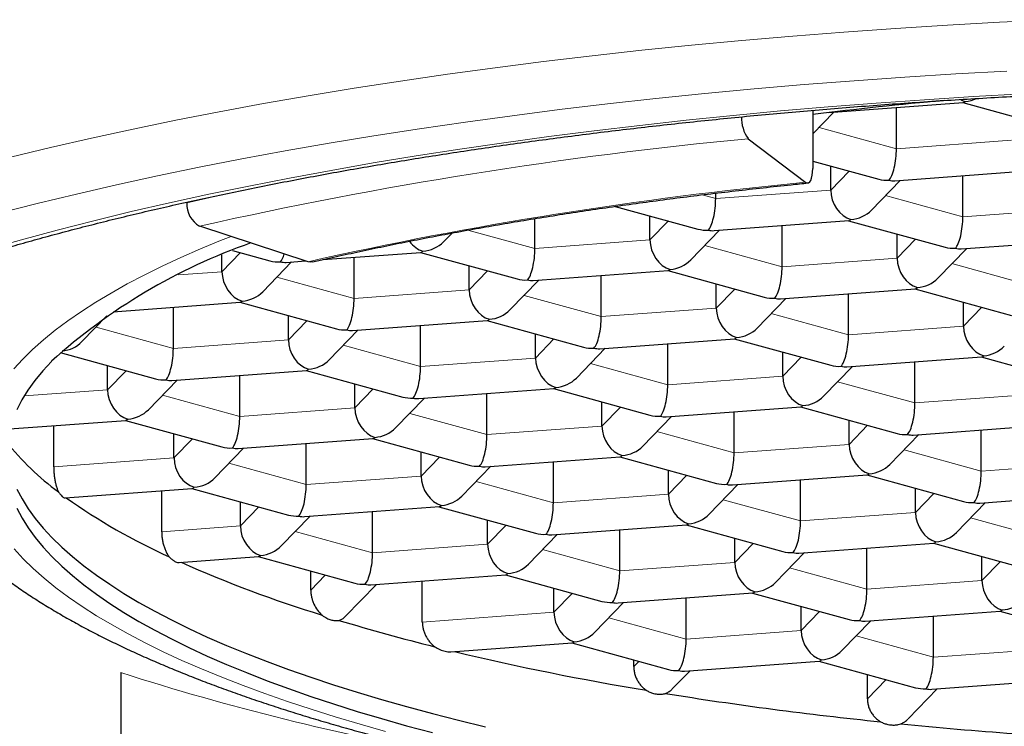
# Model space of a CAD drawing. Header units: millimetres. Extents: x 8 to 698, y 12 to 624.
# Tile 41 of 53: x 329.73 to 334.7, y 592.5 to 596.06. Entities that reach past the tile are written whole.
import ezdxf

# ---------------------------------------------------------------- set-up
doc = ezdxf.new("R2010")
doc.units = ezdxf.units.MM

msp = doc.modelspace()

# ---------------------------------------------------------------- linework, layer by layer
at = {"color": 7, "linetype": 'Continuous', "lineweight": 30}
for p, q in [((333.8114, 595.5956), (334.4886, 595.6458)), ((334.4869, 595.6457), (334.9739, 595.5116)), ((333.7302, 595.6072), (333.7302, 595.3143)), ((333.7302, 595.4877), (333.8366, 595.5975)), ((334.152, 595.4137), (334.152, 595.6209)), ((333.4046, 595.4641), (333.6959, 595.244)), ((333.7302, 595.3514), (334.0624, 595.26)), ((333.8204, 595.205), (333.8204, 595.3266)), ((334.1438, 595.2521), (334.8234, 595.3024)), ((334.0262, 595.1042), (334.1714, 595.2541)), ((334.4868, 595.0703), (334.4868, 595.2775)), ((330.5744, 595.1443), (330.5744, 595.1404)), ((333.2405, 595.1621), (333.2405, 595.1894)), ((332.7345, 595.123), (333.1509, 595.0084)), ((332.3291, 594.9105), (332.3291, 595.0612)), ((332.9089, 594.9534), (332.9089, 595.075)), ((333.2324, 595.0005), (333.9119, 595.0508)), ((333.9102, 595.0507), (334.3972, 594.9166)), ((331.1856, 594.8439), (330.6388, 595.0232)), ((333.1147, 594.8526), (333.26, 595.0025)), ((333.5754, 594.8187), (333.5754, 595.0259)), ((331.8684, 594.9444), (331.9111, 594.9885)), ((334.1552, 594.8616), (334.1552, 594.9832)), ((334.4787, 594.9087), (335.1582, 594.959)), ((330.804, 594.9006), (330.9932, 594.8485)), ((334.361, 594.7608), (334.5063, 594.9107)), ((330.7512, 594.7936), (330.7512, 594.8783)), ((331.0746, 594.8406), (331.1732, 594.8479)), ((331.2593, 594.8543), (331.7542, 594.8909)), ((331.4176, 594.6588), (331.4176, 594.866)), ((331.7525, 594.8908), (332.2395, 594.7568)), ((330.9569, 594.6927), (331.1022, 594.8426)), ((331.9975, 594.7018), (331.9975, 594.8234)), ((332.3209, 594.7488), (333.0005, 594.7992)), ((332.9987, 594.799), (333.4858, 594.665)), ((332.2032, 594.601), (332.3485, 594.7509)), ((332.6639, 594.5671), (332.6639, 594.7742)), ((333.2438, 594.61), (333.2438, 594.7316)), ((333.5672, 594.6571), (334.2468, 594.7074)), ((334.245, 594.7073), (334.7321, 594.5732)), ((333.4495, 594.5092), (333.5948, 594.6591)), ((333.9102, 594.4753), (333.9102, 594.6825)), ((330.2031, 594.5919), (330.8427, 594.6393)), ((330.5061, 594.4072), (330.5061, 594.6144)), ((330.841, 594.6392), (331.328, 594.5052)), ((334.4901, 594.5183), (334.4901, 594.6398)), ((330.0454, 594.4411), (330.171, 594.5706)), ((331.086, 594.4502), (331.086, 594.5718)), ((331.4094, 594.4972), (332.089, 594.5476)), ((332.0873, 594.5474), (332.5743, 594.4134)), ((331.2917, 594.3494), (331.437, 594.4993)), ((331.7524, 594.3155), (331.7524, 594.5226)), ((332.3323, 594.3584), (332.3323, 594.48)), ((332.6557, 594.4054), (333.3353, 594.4558)), ((333.3336, 594.4557), (333.8206, 594.3216)), ((332.538, 594.2576), (332.6833, 594.4075)), ((332.9987, 594.2237), (332.9987, 594.4309)), ((329.9362, 594.3857), (330.4165, 594.2535)), ((333.5786, 594.2666), (333.5786, 594.3882)), ((333.902, 594.3137), (334.5816, 594.364)), ((334.5799, 594.3639), (335.0669, 594.2299)), ((330.1745, 594.1986), (330.1745, 594.3202)), ((333.7843, 594.1658), (333.9296, 594.3157)), ((334.245, 594.1319), (334.245, 594.3391)), ((330.4979, 594.2456), (331.1775, 594.2959)), ((330.8409, 594.0638), (330.8409, 594.271)), ((331.1758, 594.2958), (331.6628, 594.1618)), ((330.3802, 594.0977), (330.5255, 594.2476)), ((331.4208, 594.1068), (331.4208, 594.2284)), ((331.7442, 594.1538), (332.4238, 594.2042)), ((332.4221, 594.204), (332.9091, 594.07)), ((331.6265, 594.006), (331.7718, 594.1559)), ((332.0872, 593.9721), (332.0872, 594.1792)), ((332.6671, 594.015), (332.6671, 594.1366)), ((332.9905, 594.0621), (333.6701, 594.1124)), ((333.6684, 594.1123), (334.1554, 593.9782)), ((332.8728, 593.9142), (333.0181, 594.0641)), ((333.3335, 593.8803), (333.3335, 594.0875)), ((329.6792, 594.0009), (330.266, 594.0443)), ((329.9029, 593.8102), (329.9029, 594.0174)), ((330.2643, 594.0442), (330.7513, 593.9102)), ((333.9134, 593.9233), (333.9134, 594.0448)), ((334.2368, 593.9703), (334.9164, 594.0206)), ((330.5093, 593.8552), (330.5093, 593.9768)), ((330.8328, 593.9022), (331.5123, 593.9526)), ((331.5106, 593.9524), (331.9976, 593.8184)), ((334.1191, 593.8224), (334.2644, 593.9723)), ((334.5798, 593.7885), (334.5798, 593.9957)), ((330.7151, 593.7544), (330.8603, 593.9043)), ((331.1758, 593.7204), (331.1758, 593.9276)), ((331.7556, 593.7634), (331.7556, 593.885)), ((332.0791, 593.8104), (332.7586, 593.8608)), ((332.7569, 593.8607), (333.2439, 593.7266)), ((331.9614, 593.6626), (332.1066, 593.8125)), ((332.4221, 593.6287), (332.4221, 593.8359)), ((333.0019, 593.6716), (333.0019, 593.7932)), ((333.3253, 593.7187), (334.0049, 593.769)), ((334.0032, 593.7689), (334.4902, 593.6349)), ((333.2077, 593.5708), (333.3529, 593.7207)), ((333.6683, 593.5369), (333.6683, 593.7441)), ((329.9602, 593.6535), (330.6009, 593.7009)), ((330.4473, 593.4824), (330.4473, 593.6896)), ((330.5991, 593.7008), (331.0862, 593.5668)), ((334.2482, 593.5799), (334.2482, 593.7015)), ((334.5716, 593.6269), (335.2512, 593.6772)), ((330.8441, 593.5118), (330.8441, 593.6334)), ((331.1676, 593.5588), (331.8472, 593.6092)), ((331.8454, 593.609), (332.3325, 593.475)), ((334.454, 593.479), (334.5992, 593.6289)), ((331.0499, 593.411), (331.1952, 593.5609)), ((331.5106, 593.3771), (331.5106, 593.5842)), ((332.0904, 593.42), (332.0904, 593.5416)), ((332.4139, 593.4671), (333.0935, 593.5174)), ((333.0917, 593.5173), (333.5787, 593.3832)), ((332.2962, 593.3192), (332.4415, 593.4691)), ((332.7569, 593.2853), (332.7569, 593.4925)), ((333.3367, 593.3283), (333.3367, 593.4498)), ((333.6602, 593.3753), (334.3398, 593.4256)), ((334.338, 593.4255), (334.825, 593.2915)), ((330.5346, 593.3278), (330.9357, 593.3575)), ((330.934, 593.3574), (331.421, 593.2234)), ((333.5425, 593.2274), (333.6878, 593.3773)), ((334.0032, 593.1935), (334.0032, 593.4007)), ((334.583, 593.2365), (334.583, 593.3581)), ((331.1989, 593.189), (331.1989, 593.2845)), ((331.5024, 593.2154), (332.182, 593.2658)), ((332.1803, 593.2657), (332.6673, 593.1316)), ((331.3723, 593.0548), (331.53, 593.2175)), ((331.7614, 593.0275), (331.7614, 593.2346)), ((332.4253, 593.0766), (332.4253, 593.1982)), ((332.7487, 593.1237), (333.4283, 593.174)), ((333.4266, 593.1739), (333.9136, 593.0398)), ((332.631, 592.9758), (332.7763, 593.1257)), ((333.0917, 592.9419), (333.0917, 593.1491)), ((333.6716, 592.9849), (333.6716, 593.1065)), ((333.995, 593.0319), (334.6746, 593.0822)), ((334.338, 592.8501), (334.338, 593.0573)), ((334.6728, 593.0821), (335.1599, 592.9481)), ((333.8773, 592.884), (334.0226, 593.0339)), ((331.9059, 592.8771), (332.5168, 592.9224)), ((332.5151, 592.9223), (333.0021, 592.7882)), ((332.8274, 592.8027), (332.8274, 592.8363)), ((333.0835, 592.7803), (333.7631, 592.8306)), ((333.7614, 592.8305), (334.2484, 592.6965)), ((330.2419, 592.7724), (330.2419, 591.715)), ((333.0218, 592.6902), (333.1111, 592.7823)), ((334.0052, 592.6403), (334.0052, 592.7634)), ((334.3298, 592.6885), (335.0094, 592.7389)), ((334.2104, 592.5389), (334.3574, 592.6906))]:
    msp.add_line(p, q, dxfattribs=at)
at = {"color": 8, "linetype": 'Continuous', "lineweight": 0}
for p, q in [((333.7624, 595.5209), (334.152, 595.4137)), ((334.152, 595.4137), (334.7319, 595.4567)), ((333.8204, 595.205), (333.9134, 595.301)), ((333.2405, 595.1621), (333.8204, 595.205)), ((333.1717, 595.181), (333.2405, 595.1621)), ((334.0972, 595.1775), (334.4868, 595.0703)), ((334.4868, 595.0703), (335.0667, 595.1133)), ((332.9089, 594.9534), (333.002, 595.0494)), ((331.9917, 595.0033), (332.3291, 594.9105)), ((332.3291, 594.9105), (332.9089, 594.9534)), ((334.1552, 594.8616), (334.2483, 594.9576)), ((333.1857, 594.9259), (333.5754, 594.8187)), ((330.7512, 594.7936), (330.8442, 594.8896)), ((333.5754, 594.8187), (334.1552, 594.8616)), ((331.9975, 594.7018), (332.0905, 594.7978)), ((334.432, 594.8342), (334.8217, 594.7269)), ((330.5317, 594.7773), (330.7512, 594.7936)), ((331.028, 594.7661), (331.4176, 594.6588)), ((331.4176, 594.6588), (331.9975, 594.7018)), ((333.2438, 594.61), (333.3368, 594.706)), ((332.2743, 594.6743), (332.6639, 594.5671)), ((332.6639, 594.5671), (333.2438, 594.61)), ((334.4901, 594.5183), (334.5831, 594.6142)), ((331.086, 594.4502), (331.179, 594.5462)), ((333.5206, 594.5825), (333.9102, 594.4753)), ((330.1165, 594.5145), (330.5061, 594.4072)), ((333.9102, 594.4753), (334.4901, 594.5183)), ((330.5061, 594.4072), (331.086, 594.4502)), ((332.3323, 594.3584), (332.4253, 594.4544)), ((331.3628, 594.4227), (331.7524, 594.3155)), ((331.7524, 594.3155), (332.3323, 594.3584)), ((333.5786, 594.2666), (333.6716, 594.3626)), ((332.6091, 594.3309), (332.9987, 594.2237)), ((330.1745, 594.1986), (330.2675, 594.2945)), ((332.9987, 594.2237), (333.5786, 594.2666)), ((329.754, 594.1674), (330.1745, 594.1986)), ((331.4208, 594.1068), (331.5138, 594.2028)), ((333.8554, 594.2391), (334.245, 594.1319)), ((330.4513, 594.1711), (330.8409, 594.0638)), ((334.245, 594.1319), (334.8249, 594.1749)), ((330.8409, 594.0638), (331.4208, 594.1068)), ((332.6671, 594.015), (332.7601, 594.111)), ((331.6976, 594.0793), (332.0872, 593.9721)), ((332.0872, 593.9721), (332.6671, 594.015)), ((333.9134, 593.9233), (334.0064, 594.0192)), ((330.5093, 593.8552), (330.6024, 593.9512)), ((332.9439, 593.9875), (333.3335, 593.8803)), ((333.3335, 593.8803), (333.9134, 593.9233)), ((329.9029, 593.8102), (330.5093, 593.8552)), ((331.7556, 593.7634), (331.8486, 593.8594)), ((334.1902, 593.8958), (334.5798, 593.7885)), ((330.7861, 593.8277), (331.1758, 593.7204)), ((334.5798, 593.7885), (335.1597, 593.8315)), ((331.1758, 593.7204), (331.7556, 593.7634)), ((333.0019, 593.6716), (333.0949, 593.7676)), ((332.0324, 593.7359), (332.4221, 593.6287)), ((332.4221, 593.6287), (333.0019, 593.6716)), ((334.2482, 593.5799), (334.3412, 593.6759)), ((330.8441, 593.5118), (330.9372, 593.6078)), ((333.2787, 593.6441), (333.6683, 593.5369)), ((333.6683, 593.5369), (334.2482, 593.5799)), ((330.4473, 593.4824), (330.8441, 593.5118)), ((332.0904, 593.42), (332.1835, 593.516)), ((334.525, 593.5524), (334.9146, 593.4451)), ((331.121, 593.4843), (331.5106, 593.3771)), ((331.5106, 593.3771), (332.0904, 593.42)), ((333.3367, 593.3283), (333.4298, 593.4242)), ((332.3673, 593.3925), (332.7569, 593.2853)), ((332.7569, 593.2853), (333.3367, 593.3283)), ((334.583, 593.2365), (334.6761, 593.3325)), ((331.1989, 593.189), (331.272, 593.2644)), ((333.6135, 593.3008), (334.0032, 593.1935)), ((334.0032, 593.1935), (334.583, 593.2365)), ((332.4253, 593.0766), (332.5183, 593.1726)), ((331.7614, 593.0275), (332.4253, 593.0766)), ((333.6716, 592.9849), (333.7646, 593.0809)), ((332.7021, 593.0491), (333.0917, 592.9419)), ((333.0917, 592.9419), (333.6716, 592.9849)), ((333.9484, 592.9574), (334.338, 592.8501)), ((334.338, 592.8501), (334.9179, 592.8931)), ((332.8274, 592.8027), (332.8531, 592.8292)), ((334.0052, 592.6403), (334.0994, 592.7375))]:
    msp.add_line(p, q, dxfattribs=at)
at = {"color": 8, "linetype": 'Continuous', "lineweight": 0, "flags": 128}
for points in [[(334.9363, 596.0638), (334.6719, 596.0512), (334.4088, 596.0366), (334.1472, 596.0202), (333.8873, 596.0018), (333.6291, 595.9816), (333.373, 595.9596), (333.1191, 595.9357), (332.8675, 595.9099), (332.6184, 595.8824), (332.3721, 595.8531), (332.1286, 595.822), (331.8881, 595.7892), (331.6509, 595.7546), (331.417, 595.7184), (331.1866, 595.6804), (330.9599, 595.6409), (330.7371, 595.5997), (330.5182, 595.5569), (330.3035, 595.5125), (330.0931, 595.4666), (329.8871, 595.4192), (329.6856, 595.3703)], [(334.7087, 595.8047), (334.4508, 595.7905), (334.1943, 595.7743), (333.9394, 595.7564), (333.6863, 595.7365), (333.4351, 595.7149), (333.1862, 595.6915), (332.9395, 595.6663), (332.6953, 595.6393), (332.4537, 595.6105), (332.215, 595.58), (331.9792, 595.5479), (331.7466, 595.514), (331.5173, 595.4784), (331.2914, 595.4412), (331.0692, 595.4024), (330.8507, 595.362), (330.6361, 595.3201), (330.4255, 595.2766), (330.2192, 595.2316), (330.0172, 595.1851), (329.8197, 595.1372), (329.6268, 595.0879)], [(334.7869, 595.6896), (334.5399, 595.6759), (334.2942, 595.6605), (334.0501, 595.6433), (333.8077, 595.6243), (333.5672, 595.6036), (333.3287, 595.5811), (333.0925, 595.557), (332.8586, 595.5311), (332.6273, 595.5036), (332.3986, 595.4744), (332.1729, 595.4436), (331.9501, 595.4111), (331.7304, 595.3771), (331.5141, 595.3415), (331.3013, 595.3043), (331.092, 595.2656), (330.8865, 595.2254), (330.6849, 595.1838), (330.4873, 595.1407), (330.2938, 595.0962), (330.1047, 595.0503), (329.9199, 595.003), (329.7398, 594.9545), (329.5643, 594.9047)], [(330.7973, 594.9712), (330.7446, 594.9503), (330.6422, 594.908), (330.5438, 594.865), (330.4496, 594.8212), (330.3595, 594.7768), (330.2737, 594.7318), (330.1922, 594.6861), (330.1151, 594.6399), (330.0424, 594.5932), (329.9741, 594.5459), (329.9103, 594.4982), (329.8511, 594.45), (329.7966, 594.4014), (329.7466, 594.3524), (329.7013, 594.3031)], [(329.7038, 593.3958), (329.7494, 593.3465), (329.7996, 593.2976), (329.8544, 593.249), (329.9139, 593.2008), (329.9779, 593.1531), (330.0464, 593.1059), (330.1194, 593.0591), (330.1968, 593.013), (330.2786, 592.9674), (330.3646, 592.9223), (330.4549, 592.878), (330.5494, 592.8343), (330.648, 592.7913), (330.7507, 592.749), (330.8573, 592.7075), (330.9679, 592.6667), (331.0822, 592.6268), (331.2004, 592.5877), (331.3221, 592.5495), (331.4475, 592.5122), (331.5764, 592.4758)]]:
    msp.add_lwpolyline(points, dxfattribs=at)
at = {"color": 7, "linetype": 'Continuous', "lineweight": 30, "flags": 128}
for points in [[(333.6959, 595.244), (333.7026, 595.2408), (333.709, 595.2414), (333.715, 595.2459), (333.7202, 595.2539), (333.7244, 595.2652), (333.7276, 595.2795), (333.7295, 595.296), (333.7302, 595.3143)], [(331.2082, 594.8426), (331.1982, 594.8416), (331.1856, 594.8439)], [(329.8915, 594.3417), (329.8472, 594.2935), (329.8074, 594.2449), (329.7723, 594.1961), (329.7419, 594.147), (329.7161, 594.0977)], [(329.7175, 593.6973), (329.7435, 593.6481), (329.7742, 593.599), (329.8096, 593.5502), (329.8496, 593.5016), (329.8942, 593.4534), (329.9434, 593.4055), (329.9971, 593.3579), (330.0553, 593.3108), (330.1179, 593.2641), (330.185, 593.2178), (330.2564, 593.1721), (330.3322, 593.1269), (330.4122, 593.0823), (330.4964, 593.0382), (330.5848, 592.9948), (330.6773, 592.952), (330.7738, 592.9099), (330.8742, 592.8686), (330.9786, 592.8279), (331.0868, 592.7881), (331.1987, 592.749), (331.3143, 592.7107), (331.4335, 592.6733), (331.5563, 592.6368), (331.6824, 592.6011), (331.8119, 592.5664), (331.9446, 592.5327), (332.0805, 592.4999)], [(329.7175, 593.6012), (329.7435, 593.5519), (329.7742, 593.5029), (329.8096, 593.454), (329.8496, 593.4055), (329.8942, 593.3572), (329.9434, 593.3093), (329.9971, 593.2618), (330.0553, 593.2147), (330.1179, 593.168), (330.185, 593.1217), (330.2564, 593.076), (330.3322, 593.0308), (330.4122, 592.9861), (330.4964, 592.9421), (330.5848, 592.8987), (330.6773, 592.8559), (330.7738, 592.8138), (330.8742, 592.7724), (330.9786, 592.7318), (331.0868, 592.6919), (331.1987, 592.6529), (331.3143, 592.6146), (331.4335, 592.5772), (331.5563, 592.5407), (331.6824, 592.505), (331.8119, 592.4703)]]:
    msp.add_lwpolyline(points, dxfattribs=at)
at = {"color": 7, "linetype": 'Continuous', "lineweight": 30}
for centre, radius, start, end in [((336.2446, 575.2424), 20.4981, 95.18495, 97.04597), ((333.5465, 595.5683), 0.176, 177.9911, 216.2872), ((330.6979, 595.1319), 0.1238, 176.0622, 241.4539), ((331.873, 592.148), 2.9562, 109.2745, 132.0899), ((330.7864, 594.8387), 1.4402, 218.8372, 233.3597), ((331.7965, 596.2419), 3.1699, 234.7298, 245.5557), ((333.1635, 599.2383), 6.4638, 246.10185, 252.83367), ((334.2628, 602.7091), 10.1047, 253.19215, 256.03413), ((335.2202, 606.7157), 14.2243, 256.60278, 260.57543), ((336.0403, 611.6613), 19.2375, 260.8665, 264.12794), ((336.448, 615.6056), 23.203, 264.37421, 267.20342)]:
    msp.add_arc(centre, radius, start, end, dxfattribs=at)
at = {"color": 8, "linetype": 'Continuous', "lineweight": 0}
for centre, radius, start, end in [((335.5033, 573.4039), 22.1598, 95.43454, 102.68096), ((334.5396, 577.9946), 17.5984, 101.44449, 103.02151), ((335.6158, 575.1275), 20.208, 95.45169, 102.66381), ((334.2857, 605.4423), 13.2996, 252.29849, 259.70446)]:
    msp.add_arc(centre, radius, start, end, dxfattribs=at)
at = {"color": 7, "linetype": 'Continuous', "lineweight": 30}
for centre, major_axis, ratio, start_param, end_param in [((334.4992, 595.7719), (-0.0545, 0.1166), 0.740619, 2.353334, 2.578303), ((334.4992, 595.7719), (0.0123, 0.1261), 0.278796, 3.189774, 3.478403), ((334.4992, 595.7719), (0.1358, 0.037), 0.844948, 4.48591, 4.905002), ((334.1148, 595.3753), (0.0123, 0.1261), 0.278796, 3.478403, 5.0492), ((334.1148, 595.3753), (0.1358, 0.037), 0.844948, 4.100918, 4.48591), ((334.1148, 595.3753), (-0.0545, 0.1166), 0.740619, 2.578303, 2.866933), ((333.9225, 595.1769), (-0.0545, 0.1166), 0.740619, 1.007507, 2.578303), ((333.2033, 595.1236), (0.0123, 0.1261), 0.278796, 3.478403, 5.0492), ((333.9225, 595.1769), (0.1358, 0.037), 0.844948, 4.48591, 5.32386), ((333.9225, 595.1769), (0.0123, 0.1261), 0.278796, 3.189774, 3.478403), ((334.4496, 595.0319), (0.0123, 0.1261), 0.278796, 3.478403, 5.0492), ((333.2033, 595.1236), (0.1358, 0.037), 0.844948, 4.100918, 4.48591), ((333.2033, 595.1236), (-0.0545, 0.1166), 0.740619, 2.578303, 2.866933), ((331.7648, 595.0171), (-0.0545, 0.1166), 0.740619, 1.84499, 2.578303), ((331.7648, 595.0171), (0.1358, 0.037), 0.844948, 4.48591, 5.32386), ((333.0111, 594.9253), (-0.0545, 0.1166), 0.740619, 1.007507, 2.578303), ((331.7648, 595.0171), (0.0123, 0.1261), 0.278796, 3.189774, 3.478403), ((332.2918, 594.872), (0.0123, 0.1261), 0.278796, 3.478403, 5.0492), ((334.4496, 595.0319), (0.1358, 0.037), 0.844948, 4.100918, 4.48591), ((334.4496, 595.0319), (-0.0545, 0.1166), 0.740619, 2.578303, 2.866933), ((331.0455, 594.9638), (0.1358, 0.037), 0.844948, 4.100918, 4.48591), ((331.0455, 594.9638), (0.0123, 0.1261), 0.278796, 3.478403, 4.046912), ((333.0111, 594.9253), (0.1358, 0.037), 0.844948, 4.48591, 5.32386), ((334.2574, 594.8335), (-0.0545, 0.1166), 0.740619, 1.007507, 2.578303), ((331.0455, 594.9638), (-0.0545, 0.1166), 0.740619, 2.578303, 2.866933), ((333.0111, 594.9253), (0.0123, 0.1261), 0.278796, 3.189774, 3.478403), ((333.5381, 594.7803), (0.0123, 0.1261), 0.278796, 3.478403, 5.0492), ((330.8533, 594.7655), (-0.0545, 0.1166), 0.740619, 1.007507, 2.578303), ((332.2918, 594.872), (0.1358, 0.037), 0.844948, 4.100918, 4.48591), ((332.2918, 594.872), (-0.0545, 0.1166), 0.740619, 2.578303, 2.866933), ((334.2574, 594.8335), (0.1358, 0.037), 0.844948, 4.48591, 5.32386), ((332.0996, 594.6737), (-0.0545, 0.1166), 0.740619, 1.007507, 2.578303), ((334.2574, 594.8335), (0.0123, 0.1261), 0.278796, 3.189774, 3.478403), ((330.8533, 594.7655), (0.0123, 0.1261), 0.278796, 3.189774, 3.478403), ((330.8533, 594.7655), (0.1358, 0.037), 0.844948, 4.48591, 5.32386), ((331.3803, 594.6204), (0.0123, 0.1261), 0.278796, 3.478403, 5.0492), ((333.5381, 594.7803), (0.1358, 0.037), 0.844948, 4.100918, 4.48591), ((333.5381, 594.7803), (-0.0545, 0.1166), 0.740619, 2.578303, 2.866933), ((332.0996, 594.6737), (0.1358, 0.037), 0.844948, 4.48591, 5.32386), ((333.3459, 594.5819), (-0.0545, 0.1166), 0.740619, 1.007507, 2.578303), ((332.0996, 594.6737), (0.0123, 0.1261), 0.278796, 3.189774, 3.478403), ((332.6266, 594.5286), (0.0123, 0.1261), 0.278796, 3.478403, 5.0492), ((331.3803, 594.6204), (0.1358, 0.037), 0.844948, 4.100918, 4.48591), ((331.3803, 594.6204), (-0.0545, 0.1166), 0.740619, 2.578303, 2.866933), ((333.3459, 594.5819), (0.1358, 0.037), 0.844948, 4.48591, 5.32386), ((334.5922, 594.4901), (-0.0545, 0.1166), 0.740619, 1.007507, 2.578303), ((331.1881, 594.4221), (-0.0545, 0.1166), 0.740619, 1.007507, 2.578303), ((333.3459, 594.5819), (0.0123, 0.1261), 0.278796, 3.189774, 3.478403), ((333.8729, 594.4369), (0.0123, 0.1261), 0.278796, 3.478403, 5.0492), ((329.9418, 594.5138), (0.1358, 0.037), 0.844948, 4.508843, 5.32386), ((330.4689, 594.3688), (0.0123, 0.1261), 0.278796, 3.478403, 5.0492), ((332.6266, 594.5286), (0.1358, 0.037), 0.844948, 4.100918, 4.48591), ((332.6266, 594.5286), (-0.0545, 0.1166), 0.740619, 2.578303, 2.866933), ((334.5922, 594.4901), (0.1358, 0.037), 0.844948, 4.48591, 5.32386), ((331.1881, 594.4221), (0.1358, 0.037), 0.844948, 4.48591, 5.32386), ((332.4344, 594.3303), (-0.0545, 0.1166), 0.740619, 1.007507, 2.578303), ((334.5922, 594.4901), (0.0123, 0.1261), 0.278796, 3.189774, 3.478403), ((331.1881, 594.4221), (0.0123, 0.1261), 0.278796, 3.189774, 3.478403), ((331.7152, 594.277), (0.0123, 0.1261), 0.278796, 3.478403, 5.0492), ((333.8729, 594.4369), (0.1358, 0.037), 0.844948, 4.100918, 4.48591), ((333.8729, 594.4369), (-0.0545, 0.1166), 0.740619, 2.578303, 2.866933), ((330.4689, 594.3688), (0.1358, 0.037), 0.844948, 4.100918, 4.48591), ((330.4689, 594.3688), (-0.0545, 0.1166), 0.740619, 2.578303, 2.866933), ((332.4344, 594.3303), (0.1358, 0.037), 0.844948, 4.48591, 5.32386), ((333.6807, 594.2385), (-0.0545, 0.1166), 0.740619, 1.007507, 2.578303), ((330.2766, 594.1705), (-0.0545, 0.1166), 0.740619, 1.007507, 2.578303), ((332.4344, 594.3303), (0.0123, 0.1261), 0.278796, 3.189774, 3.478403), ((332.9615, 594.1852), (0.0123, 0.1261), 0.278796, 3.478403, 5.0492), ((331.7152, 594.277), (0.1358, 0.037), 0.844948, 4.100918, 4.48591), ((331.7152, 594.277), (-0.0545, 0.1166), 0.740619, 2.578303, 2.866933), ((333.6807, 594.2385), (0.1358, 0.037), 0.844948, 4.48591, 5.32386), ((331.5229, 594.0787), (-0.0545, 0.1166), 0.740619, 1.007507, 2.578303), ((333.6807, 594.2385), (0.0123, 0.1261), 0.278796, 3.189774, 3.478403), ((334.2078, 594.0935), (0.0123, 0.1261), 0.278796, 3.478403, 5.0492), ((330.2766, 594.1705), (0.0123, 0.1261), 0.278796, 3.189774, 3.478403), ((330.2766, 594.1705), (0.1358, 0.037), 0.844948, 4.48591, 5.32386), ((330.8037, 594.0254), (0.0123, 0.1261), 0.278796, 3.478403, 5.0492), ((332.9615, 594.1852), (0.1358, 0.037), 0.844948, 4.100918, 4.48591), ((332.9615, 594.1852), (-0.0545, 0.1166), 0.740619, 2.578303, 2.866933), ((331.5229, 594.0787), (0.1358, 0.037), 0.844948, 4.48591, 5.32386), ((332.7692, 593.9869), (-0.0545, 0.1166), 0.740619, 1.007507, 2.578303), ((331.5229, 594.0787), (0.0123, 0.1261), 0.278796, 3.189774, 3.478403), ((332.05, 593.9336), (0.0123, 0.1261), 0.278796, 3.478403, 5.0492), ((334.2078, 594.0935), (0.1358, 0.037), 0.844948, 4.100918, 4.48591), ((334.2078, 594.0935), (-0.0545, 0.1166), 0.740619, 2.578303, 2.866933), ((330.8037, 594.0254), (0.1358, 0.037), 0.844948, 4.100918, 4.48591), ((330.8037, 594.0254), (-0.0545, 0.1166), 0.740619, 2.578303, 2.866933), ((332.7692, 593.9869), (0.1358, 0.037), 0.844948, 4.48591, 5.32386), ((334.0155, 593.8951), (-0.0545, 0.1166), 0.740619, 1.007507, 2.578303), ((330.6115, 593.8271), (-0.0545, 0.1166), 0.740619, 1.007507, 2.578303), ((332.7692, 593.9869), (0.0123, 0.1261), 0.278796, 3.189774, 3.478403), ((333.2963, 593.8419), (0.0123, 0.1261), 0.278796, 3.478403, 5.0492), ((332.05, 593.9336), (0.1358, 0.037), 0.844948, 4.100918, 4.48591), ((332.05, 593.9336), (-0.0545, 0.1166), 0.740619, 2.578303, 2.866933), ((334.0155, 593.8951), (0.1358, 0.037), 0.844948, 4.48591, 5.32386), ((330.6115, 593.8271), (0.1358, 0.037), 0.844948, 4.48591, 5.32386), ((331.8578, 593.7353), (-0.0545, 0.1166), 0.740619, 1.007507, 2.578303), ((334.0155, 593.8951), (0.0123, 0.1261), 0.278796, 3.189774, 3.478403), ((334.5426, 593.7501), (0.0123, 0.1261), 0.278796, 3.478403, 5.0492), ((330.6115, 593.8271), (0.0123, 0.1261), 0.278796, 3.189774, 3.478403), ((331.1385, 593.682), (0.0123, 0.1261), 0.278796, 3.478403, 5.0492), ((333.2963, 593.8419), (0.1358, 0.037), 0.844948, 4.100918, 4.48591), ((333.2963, 593.8419), (-0.0545, 0.1166), 0.740619, 2.578303, 2.866933), ((331.8578, 593.7353), (0.1358, 0.037), 0.844948, 4.48591, 5.32386), ((333.1041, 593.6435), (-0.0545, 0.1166), 0.740619, 1.007507, 2.578303), ((331.8578, 593.7353), (0.0123, 0.1261), 0.278796, 3.189774, 3.478403), ((332.3848, 593.5902), (0.0123, 0.1261), 0.278796, 3.478403, 5.0492), ((334.5426, 593.7501), (0.1358, 0.037), 0.844948, 4.100918, 4.48591), ((334.5426, 593.7501), (-0.0545, 0.1166), 0.740619, 2.578303, 2.866933), ((331.1385, 593.682), (0.1358, 0.037), 0.844948, 4.100918, 4.48591), ((331.1385, 593.682), (-0.0545, 0.1166), 0.740619, 2.578303, 2.866933), ((333.1041, 593.6435), (0.1358, 0.037), 0.844948, 4.48591, 5.32386), ((334.3504, 593.5518), (-0.0545, 0.1166), 0.740619, 1.007507, 2.578303), ((330.9463, 593.4837), (-0.0545, 0.1166), 0.740619, 1.007507, 2.578303), ((333.1041, 593.6435), (0.0123, 0.1261), 0.278796, 3.189774, 3.478403), ((333.6311, 593.4985), (0.0123, 0.1261), 0.278796, 3.478403, 5.0492), ((332.3848, 593.5902), (0.1358, 0.037), 0.844948, 4.100918, 4.48591), ((332.3848, 593.5902), (-0.0545, 0.1166), 0.740619, 2.578303, 2.866933), ((334.3504, 593.5518), (0.1358, 0.037), 0.844948, 4.48591, 5.32386), ((330.9463, 593.4837), (0.1358, 0.037), 0.844948, 4.48591, 5.32386), ((332.1926, 593.3919), (-0.0545, 0.1166), 0.740619, 1.007507, 2.578303), ((334.3504, 593.5518), (0.0123, 0.1261), 0.278796, 3.189774, 3.478403), ((330.9463, 593.4837), (0.0123, 0.1261), 0.278796, 3.189774, 3.478403), ((331.4733, 593.3386), (0.0123, 0.1261), 0.278796, 3.478403, 5.0492), ((333.6311, 593.4985), (0.1358, 0.037), 0.844948, 4.100918, 4.48591), ((333.6311, 593.4985), (-0.0545, 0.1166), 0.740619, 2.578303, 2.866933), ((332.1926, 593.3919), (0.1358, 0.037), 0.844948, 4.48591, 5.32386), ((333.4389, 593.3001), (-0.0545, 0.1166), 0.740619, 1.007507, 2.578303), ((332.1926, 593.3919), (0.0123, 0.1261), 0.278796, 3.189774, 3.478403), ((332.7196, 593.2469), (0.0123, 0.1261), 0.278796, 3.478403, 5.0492), ((331.4733, 593.3386), (0.1358, 0.037), 0.844948, 4.100918, 4.48591), ((331.4733, 593.3386), (-0.0545, 0.1166), 0.740619, 2.578303, 2.866933), ((333.4389, 593.3001), (0.1358, 0.037), 0.844948, 4.48591, 5.32386), ((334.6852, 593.2084), (-0.0545, 0.1166), 0.740619, 1.007507, 2.578303), ((333.4389, 593.3001), (0.0123, 0.1261), 0.278796, 3.189774, 3.478403), ((333.9659, 593.1551), (0.0123, 0.1261), 0.278796, 3.478403, 5.0492), ((332.7196, 593.2469), (0.1358, 0.037), 0.844948, 4.100918, 4.48591), ((332.7196, 593.2469), (-0.0545, 0.1166), 0.740619, 2.578303, 2.866933), ((334.6852, 593.2084), (0.1358, 0.037), 0.844948, 4.48591, 5.32386), ((332.5274, 593.0485), (-0.0545, 0.1166), 0.740619, 1.007507, 2.578303), ((334.6852, 593.2084), (0.0123, 0.1261), 0.278796, 3.189774, 3.478403), ((333.9659, 593.1551), (0.1358, 0.037), 0.844948, 4.100918, 4.48591), ((333.9659, 593.1551), (-0.0545, 0.1166), 0.740619, 2.578303, 2.866933), ((332.5274, 593.0485), (0.1358, 0.037), 0.844948, 4.48591, 5.32386), ((333.7737, 592.9568), (-0.0545, 0.1166), 0.740619, 1.007507, 2.578303), ((332.5274, 593.0485), (0.0123, 0.1261), 0.278796, 3.189774, 3.478403), ((333.0544, 592.9035), (0.0123, 0.1261), 0.278796, 3.478403, 5.0492), ((333.7737, 592.9568), (0.1358, 0.037), 0.844948, 4.48591, 5.32386), ((333.7737, 592.9568), (0.0123, 0.1261), 0.278796, 3.189774, 3.478403), ((334.3007, 592.8117), (0.0123, 0.1261), 0.278796, 3.478403, 5.0492), ((333.0544, 592.9035), (0.1358, 0.037), 0.844948, 4.100918, 4.48591), ((333.0544, 592.9035), (-0.0545, 0.1166), 0.740619, 2.578303, 2.866933), ((334.3007, 592.8117), (0.1358, 0.037), 0.844948, 4.100918, 4.48591), ((334.3007, 592.8117), (-0.0545, 0.1166), 0.740619, 2.578303, 2.866933)]:
    msp.add_ellipse(centre, major_axis=major_axis, ratio=ratio, start_param=start_param, end_param=end_param, dxfattribs=at)
for points, knots in [([(327.1828, 593.3225), (327.183, 593.3338), (327.1834, 593.3572), (327.1875, 593.3928), (327.1941, 593.4293), (327.2035, 593.4655), (327.2153, 593.5014), (327.2295, 593.5371), (327.2461, 593.5727), (327.2651, 593.6082), (327.2864, 593.6438), (327.3101, 593.6795), (327.3363, 593.7154), (327.3649, 593.7515), (327.396, 593.7878), (327.4297, 593.8244), (327.466, 593.8611), (327.5049, 593.8981), (327.5464, 593.9352), (327.5905, 593.9725), (327.6373, 594.0099), (327.6867, 594.0475), (327.7388, 594.085), (327.7935, 594.1227), (327.8509, 594.1603), (327.9109, 594.1979), (327.9736, 594.2354), (328.0389, 594.2729), (328.1068, 594.3103), (328.1773, 594.3475), (328.2504, 594.3846), (328.3261, 594.4215), (328.4042, 594.4581), (328.4849, 594.4946), (328.5681, 594.5308), (328.6537, 594.5667), (328.7418, 594.6023), (328.8323, 594.6376), (328.9251, 594.6726), (329.0203, 594.7072), (329.1178, 594.7414), (329.2176, 594.7753), (329.3197, 594.8087), (329.4239, 594.8418), (329.5304, 594.8744), (329.6389, 594.9065), (329.7496, 594.9382), (329.8624, 594.9694), (329.9772, 595.0001), (330.094, 595.0303), (330.2128, 595.06), (330.3335, 595.0891), (330.4561, 595.1177), (330.5806, 595.1458), (330.7068, 595.1733), (330.8349, 595.2002), (330.9646, 595.2266), (331.0961, 595.2523), (331.2292, 595.2775), (331.3639, 595.302), (331.5002, 595.3259), (331.638, 595.3492), (331.7773, 595.3719), (331.9181, 595.3939), (332.0602, 595.4152), (332.2037, 595.4359), (332.3485, 595.4559), (332.4946, 595.4753), (332.6419, 595.4939), (332.7903, 595.5119), (332.9399, 595.5292), (333.0906, 595.5458), (333.2423, 595.5617), (333.395, 595.5769), (333.5487, 595.5913), (333.7033, 595.605), (333.8587, 595.6181), (334.0149, 595.6303), (334.1719, 595.6419), (334.3296, 595.6527), (334.488, 595.6628), (334.647, 595.6721), (334.8066, 595.6807), (334.9667, 595.6886), (335.1273, 595.6956), (335.2883, 595.702), (335.4496, 595.7075), (335.6113, 595.7124), (335.7733, 595.7164), (335.9356, 595.7197), (336.098, 595.7223), (336.2605, 595.724), (336.4232, 595.7251), (336.5859, 595.7253), (336.7485, 595.7248), (336.9112, 595.7235), (337.0737, 595.7215), (337.2001, 595.7193), (337.2724, 595.7178), (337.2906, 595.7174)], [0, 0, 0, 0, 0.011618, 0.024177, 0.036512, 0.0485, 0.060111, 0.071374, 0.08234, 0.093064, 0.103596, 0.113977, 0.124243, 0.134421, 0.144534, 0.1546, 0.164633, 0.174645, 0.184645, 0.194639, 0.204633, 0.21463, 0.224635, 0.234648, 0.244673, 0.254711, 0.264763, 0.274829, 0.284909, 0.295004, 0.305113, 0.315236, 0.325373, 0.335523, 0.345686, 0.355861, 0.366048, 0.376246, 0.386454, 0.396673, 0.406901, 0.417139, 0.427385, 0.437639, 0.4479, 0.458169, 0.468445, 0.478728, 0.489016, 0.49931, 0.50961, 0.519915, 0.530225, 0.540539, 0.550857, 0.56118, 0.571506, 0.581837, 0.59217, 0.602507, 0.612847, 0.623189, 0.633535, 0.643883, 0.654233, 0.664586, 0.674941, 0.685298, 0.695657, 0.706017, 0.71638, 0.726743, 0.737109, 0.747476, 0.757844, 0.768213, 0.778584, 0.788955, 0.799328, 0.809701, 0.820076, 0.830451, 0.840827, 0.851203, 0.86158, 0.871958, 0.882336, 0.892714, 0.903093, 0.913472, 0.923852, 0.934231, 0.944611, 0.954991, 0.965371, 0.975751, 0.98613, 0.99651, 1, 1, 1, 1]), ([(331.2082, 594.8426), (331.2286, 594.8473), (331.2877, 594.8609), (331.3869, 594.8829), (331.5062, 594.9086), (331.6274, 594.9336), (331.7502, 594.9581), (331.8746, 594.9819), (332.0006, 595.0051), (332.1282, 595.0277), (332.2573, 595.0496), (332.3878, 595.0709), (332.5198, 595.0915), (332.6531, 595.1115), (332.7878, 595.1308), (332.9238, 595.1494), (333.0609, 595.1674), (333.1993, 595.1846), (333.3388, 595.2011), (333.4794, 595.217), (333.6019, 595.2301), (333.6777, 595.2378), (333.7059, 595.2407)], [0, 0, 0, 0, 0.027539, 0.0797708, 0.132011, 0.1842612, 0.2365208, 0.2887892, 0.3410659, 0.3933504, 0.4456422, 0.4979409, 0.5502461, 0.6025573, 0.6548742, 0.7071965, 0.7595238, 0.8118557, 0.8641921, 0.9165326, 0.9688769, 1, 1, 1, 1]), ([(329.0422, 594.0664), (329.0432, 594.0623), (329.0485, 594.0405), (329.0607, 594.0015), (329.0789, 593.9496), (329.1001, 593.898), (329.1239, 593.8468), (329.1506, 593.796), (329.1801, 593.7454), (329.2125, 593.6951), (329.2479, 593.6452), (329.2864, 593.5954), (329.328, 593.546), (329.3728, 593.4968), (329.4208, 593.448), (329.472, 593.3996), (329.5264, 593.3517), (329.584, 593.3043), (329.6445, 593.2577), (329.708, 593.2117), (329.7742, 593.1667), (329.843, 593.1224), (329.9143, 593.0791), (329.988, 593.0368), (330.064, 592.9954), (330.1421, 592.9549), (330.2224, 592.9153), (330.3047, 592.8766), (330.3891, 592.8388), (330.4754, 592.8018), (330.5638, 592.7656), (330.6541, 592.7302), (330.7463, 592.6956), (330.8404, 592.6618), (330.9365, 592.6287), (331.0343, 592.5963), (331.134, 592.5647), (331.2355, 592.5338), (331.3387, 592.5036), (331.4438, 592.4741), (331.5505, 592.4453), (331.659, 592.4172), (331.7691, 592.3898), (331.8808, 592.3632), (331.9942, 592.3372), (332.1091, 592.3119), (332.2256, 592.2873), (332.3436, 592.2634), (332.463, 592.2402), (332.5839, 592.2177), (332.7061, 592.196), (332.8297, 592.1749), (332.9547, 592.1546), (333.0808, 592.135), (333.2083, 592.1161), (333.3369, 592.0979), (333.4666, 592.0805), (333.5975, 592.0638), (333.7294, 592.0478), (333.8623, 592.0326), (333.9961, 592.0181), (334.1309, 592.0044), (334.2666, 591.9914), (334.4031, 591.9792), (334.5403, 591.9677), (334.6783, 591.957), (334.8169, 591.9471), (334.9562, 591.9379), (335.0961, 591.9295), (335.2364, 591.9219), (335.3773, 591.915), (335.5186, 591.9089), (335.6602, 591.9036), (335.8022, 591.8991), (335.9445, 591.8954), (336.0869, 591.8924), (336.2296, 591.8902), (336.3723, 591.8888), (336.5152, 591.8882), (336.658, 591.8883), (336.8008, 591.8893), (336.9435, 591.891), (337.0861, 591.8935), (337.2285, 591.8968), (337.3706, 591.9008), (337.5124, 591.9057), (337.6539, 591.9113), (337.795, 591.9177), (337.9356, 591.9249), (338.0758, 591.9328), (338.2154, 591.9415), (338.3543, 591.951), (338.4927, 591.9612), (338.6303, 591.9722), (338.7672, 591.984), (338.9033, 591.9965), (339.0385, 592.0098), (339.1729, 592.0238), (339.3063, 592.0386), (339.4387, 592.0541), (339.5701, 592.0703), (339.7005, 592.0873), (339.8297, 592.105), (339.9577, 592.1235), (340.0845, 592.1426), (340.2101, 592.1625), (340.3344, 592.1831), (340.4573, 592.2044), (340.5789, 592.2264), (340.699, 592.2491), (340.8177, 592.2726), (340.9349, 592.2967), (341.0506, 592.3215), (341.1648, 592.347), (341.2773, 592.3732), (341.3882, 592.4001), (341.4974, 592.4277), (341.605, 592.456), (341.7108, 592.4849), (341.8149, 592.5146), (341.9172, 592.545), (342.0177, 592.576), (342.1164, 592.6078), (342.2132, 592.6403), (342.3082, 592.6735), (342.4013, 592.7075), (342.4924, 592.7422), (342.5816, 592.7777), (342.6689, 592.814), (342.7542, 592.851), (342.8375, 592.889), (342.9188, 592.9278), (342.998, 592.9674), (343.0752, 593.0081), (343.1503, 593.0497), (343.2231, 593.0922), (343.2938, 593.1359), (343.3622, 593.1806), (343.4281, 593.2263), (343.4916, 593.2732), (343.5523, 593.321), (343.6102, 593.3699), (343.6639, 593.4184), (343.7025, 593.456), (343.7319, 593.486), (343.7613, 593.517), (343.8001, 593.5604), (343.8428, 593.6125), (343.8821, 593.6651), (343.9182, 593.718), (343.9508, 593.7711), (343.9803, 593.8245), (344.0065, 593.878), (344.0296, 593.9317), (344.0495, 593.9855), (344.064, 594.03), (344.0708, 594.0569), (344.0729, 594.0655)], [0, 0, 0, 0, 0.001207, 0.006396, 0.011648, 0.016976, 0.022393, 0.027911, 0.033544, 0.039302, 0.045195, 0.05123, 0.057411, 0.063738, 0.070205, 0.076805, 0.083521, 0.090336, 0.09723, 0.104182, 0.111173, 0.118185, 0.125205, 0.132218, 0.139217, 0.146198, 0.153157, 0.160092, 0.167004, 0.173891, 0.180755, 0.187597, 0.194417, 0.201216, 0.207996, 0.214758, 0.221503, 0.228232, 0.234946, 0.241647, 0.248334, 0.25501, 0.261675, 0.268329, 0.274974, 0.28161, 0.288237, 0.294857, 0.30147, 0.308075, 0.314675, 0.321269, 0.327857, 0.33444, 0.341018, 0.347592, 0.354162, 0.360728, 0.36729, 0.37385, 0.380406, 0.386959, 0.393509, 0.400058, 0.406603, 0.413147, 0.419689, 0.42623, 0.432768, 0.439305, 0.445841, 0.452376, 0.45891, 0.465443, 0.471976, 0.478507, 0.485039, 0.49157, 0.4981, 0.504631, 0.511162, 0.517692, 0.524223, 0.530755, 0.537286, 0.543819, 0.550352, 0.556886, 0.563421, 0.569957, 0.576495, 0.583034, 0.589574, 0.596116, 0.602661, 0.609207, 0.615755, 0.622306, 0.62886, 0.635416, 0.641975, 0.648538, 0.655104, 0.661674, 0.668249, 0.674827, 0.68141, 0.687999, 0.694592, 0.701192, 0.707797, 0.71441, 0.721029, 0.727657, 0.734292, 0.740936, 0.74759, 0.754254, 0.760929, 0.767615, 0.774314, 0.781027, 0.787754, 0.794497, 0.801257, 0.808034, 0.81483, 0.821647, 0.828485, 0.835346, 0.842231, 0.84914, 0.856075, 0.863034, 0.870018, 0.877024, 0.884048, 0.891087, 0.89813, 0.905163, 0.912171, 0.919136, 0.926034, 0.932346, 0.934337, 0.937919, 0.944499, 0.950965, 0.95728, 0.963441, 0.969448, 0.975308, 0.981029, 0.986623, 0.992104, 0.997484, 1, 1, 1, 1]), ([(329.9029, 593.8102), (329.903, 593.8034), (329.9032, 593.7898), (329.905, 593.7687), (329.9079, 593.7479), (329.9118, 593.728), (329.9167, 593.7095), (329.9218, 593.6944), (329.9254, 593.6864), (329.9269, 593.683)], [0, 0, 0, 0, 0.148976, 0.297952, 0.44692, 0.59589, 0.745011, 0.894134, 1, 1, 1, 1]), ([(329.9269, 593.683), (329.93, 593.679), (329.936, 593.6709), (329.9436, 593.6628), (329.9503, 593.6571), (329.9558, 593.6538), (329.9588, 593.6537), (329.9602, 593.6537)], [0, 0, 0, 0, 0.22445, 0.448845, 0.6082, 0.82398, 1, 1, 1, 1]), ([(330.4473, 593.4824), (330.4475, 593.4757), (330.4479, 593.4624), (330.4505, 593.4419), (330.4548, 593.4219), (330.4605, 593.4025), (330.4677, 593.3846), (330.4758, 593.3688), (330.4818, 593.3602), (330.4847, 593.356)], [0, 0, 0, 0, 0.143745, 0.287497, 0.431147, 0.574814, 0.720458, 0.866124, 1, 1, 1, 1]), ([(330.4848, 593.356), (330.4892, 593.3519), (330.4981, 593.3436), (330.509, 593.3361), (330.5189, 593.3309), (330.5271, 593.3279), (330.5323, 593.328), (330.5346, 593.3281)], [0, 0, 0, 0, 0.2398678, 0.4796376, 0.6124401, 0.8255332, 1, 1, 1, 1]), ([(326.3079, 593.2749), (326.3079, 593.272), (326.3074, 593.2517), (326.3093, 593.2142), (326.3137, 593.1625), (326.3212, 593.1108), (326.3313, 593.0593), (326.3443, 593.0078), (326.36, 592.9565), (326.3786, 592.9052), (326.4, 592.854), (326.4243, 592.8029), (326.4515, 592.7519), (326.4815, 592.701), (326.5146, 592.6503), (326.5505, 592.5998), (326.5894, 592.5494), (326.6312, 592.4994), (326.6759, 592.4496), (326.7235, 592.4002), (326.7739, 592.3512), (326.8271, 592.3025), (326.8831, 592.2543), (326.9417, 592.2066), (327.003, 592.1593), (327.067, 592.1125), (327.1335, 592.0663), (327.2026, 592.0205), (327.2742, 591.9753), (327.3482, 591.9305), (327.4247, 591.8863), (327.5037, 591.8426), (327.585, 591.7994), (327.6687, 591.7568), (327.7547, 591.7147), (327.8431, 591.6731), (327.9337, 591.632), (328.0266, 591.5914), (328.1218, 591.5514), (328.2192, 591.5119), (328.3188, 591.4729), (328.4205, 591.4345), (328.5245, 591.3966), (328.6305, 591.3593), (328.7386, 591.3225), (328.8488, 591.2863), (328.9611, 591.2506), (329.0754, 591.2155), (329.1916, 591.1809), (329.3098, 591.147), (329.4299, 591.1136), (329.552, 591.0808), (329.6759, 591.0486), (329.8016, 591.017), (329.9292, 590.9861), (330.0585, 590.9557), (330.1895, 590.9259), (330.3223, 590.8968), (330.4567, 590.8683), (330.5927, 590.8405), (330.7304, 590.8132), (330.8696, 590.7867), (331.0104, 590.7608), (331.1526, 590.7355), (331.2963, 590.7109), (331.4414, 590.687), (331.5878, 590.6638), (331.7356, 590.6413), (331.8848, 590.6194), (332.0351, 590.5983), (332.1867, 590.5778), (332.3395, 590.558), (332.4934, 590.539), (332.6484, 590.5207), (332.8044, 590.503), (332.9615, 590.4861), (333.1195, 590.47), (333.2785, 590.4545), (333.4383, 590.4398), (333.599, 590.4259), (333.7605, 590.4127), (333.9227, 590.4002), (334.0857, 590.3885), (334.2493, 590.3775), (334.4136, 590.3673), (334.5784, 590.3578), (334.7437, 590.3491), (334.9096, 590.3411), (335.0759, 590.3339), (335.2426, 590.3275), (335.4097, 590.3219), (335.577, 590.317), (335.7447, 590.3129), (335.9125, 590.3095), (336.0805, 590.3069), (336.2487, 590.3051), (336.4169, 590.3041), (336.5852, 590.3038), (336.7535, 590.3044), (336.9217, 590.3056), (337.0898, 590.3077), (337.2578, 590.3105), (337.4255, 590.3141), (337.5931, 590.3185), (337.7604, 590.3236), (337.9273, 590.3295), (338.0939, 590.3362), (338.26, 590.3436), (338.4257, 590.3518), (338.5909, 590.3608), (338.7555, 590.3705), (338.9196, 590.381), (339.083, 590.3922), (339.2457, 590.4042), (339.4077, 590.4169), (339.5689, 590.4303), (339.7293, 590.4445), (339.8888, 590.4595), (340.0475, 590.4752), (340.2052, 590.4916), (340.3619, 590.5087), (340.5176, 590.5265), (340.6722, 590.5451), (340.8257, 590.5644), (340.9781, 590.5844), (341.1292, 590.605), (341.2792, 590.6264), (341.4278, 590.6485), (341.5752, 590.6713), (341.7212, 590.6947), (341.8658, 590.7188), (342.009, 590.7436), (342.1507, 590.7691), (342.2909, 590.7952), (342.4295, 590.8219), (342.5666, 590.8493), (342.7021, 590.8774), (342.836, 590.9061), (342.9681, 590.9354), (343.0985, 590.9653), (343.2272, 590.9959), (343.3541, 591.027), (343.4792, 591.0588), (343.6025, 591.0912), (343.7238, 591.1241), (343.8433, 591.1577), (343.9608, 591.1918), (344.0763, 591.2265), (344.1899, 591.2617), (344.3014, 591.2975), (344.4109, 591.3339), (344.5182, 591.3708), (344.6235, 591.4083), (344.7267, 591.4463), (344.8276, 591.4849), (344.9264, 591.524), (345.023, 591.5636), (345.1174, 591.6037), (345.2095, 591.6444), (345.2993, 591.6856), (345.3869, 591.7273), (345.4721, 591.7695), (345.555, 591.8122), (345.6355, 591.8555), (345.7136, 591.8993), (345.7893, 591.9436), (345.8625, 591.9884), (345.9333, 592.0338), (346.0016, 592.0797), (346.0674, 592.1261), (346.1307, 592.1731), (346.1913, 592.2206), (346.2494, 592.2686), (346.3047, 592.3172), (346.3574, 592.3662), (346.4073, 592.4157), (346.4544, 592.4657), (346.4987, 592.5162), (346.54, 592.567), (346.5785, 592.6182), (346.6139, 592.6697), (346.6464, 592.7215), (346.6759, 592.7734), (346.7024, 592.8256), (346.7258, 592.8778), (346.7463, 592.93), (346.7638, 592.9823), (346.7783, 593.0346), (346.79, 593.0868), (346.7987, 593.139), (346.8046, 593.191), (346.8075, 593.2361), (346.8074, 593.2638), (346.8074, 593.2742)], [0, 0, 0, 0, 0.000817, 0.005595, 0.010373, 0.01516, 0.019964, 0.024792, 0.029653, 0.034552, 0.039495, 0.044486, 0.049525, 0.054616, 0.059755, 0.064942, 0.070172, 0.075442, 0.080745, 0.086077, 0.091433, 0.096806, 0.102193, 0.10759, 0.112993, 0.118399, 0.123807, 0.129212, 0.134616, 0.140015, 0.145411, 0.150802, 0.156188, 0.161569, 0.166944, 0.172315, 0.177681, 0.183042, 0.188398, 0.19375, 0.199098, 0.204441, 0.209781, 0.215117, 0.220449, 0.225778, 0.231104, 0.236427, 0.241747, 0.247065, 0.25238, 0.257692, 0.263003, 0.268311, 0.273618, 0.278922, 0.284225, 0.289526, 0.294826, 0.300124, 0.305421, 0.310716, 0.316011, 0.321304, 0.326596, 0.331887, 0.337177, 0.342466, 0.347754, 0.353041, 0.358328, 0.363613, 0.368899, 0.374183, 0.379467, 0.38475, 0.390033, 0.395315, 0.400597, 0.405878, 0.411159, 0.41644, 0.42172, 0.427, 0.432279, 0.437558, 0.442837, 0.448116, 0.453395, 0.458673, 0.463951, 0.469229, 0.474507, 0.479785, 0.485063, 0.49034, 0.495618, 0.500896, 0.506173, 0.511451, 0.516728, 0.522006, 0.527284, 0.532562, 0.537839, 0.543118, 0.548396, 0.553674, 0.558953, 0.564231, 0.56951, 0.57479, 0.580069, 0.585349, 0.590629, 0.59591, 0.601191, 0.606472, 0.611754, 0.617036, 0.622319, 0.627602, 0.632886, 0.63817, 0.643456, 0.648741, 0.654028, 0.659315, 0.664603, 0.669892, 0.675182, 0.680473, 0.685765, 0.691058, 0.696352, 0.701647, 0.706944, 0.712242, 0.717541, 0.722842, 0.728145, 0.733449, 0.738756, 0.744064, 0.749374, 0.754686, 0.760001, 0.765318, 0.770638, 0.77596, 0.781285, 0.786614, 0.791945, 0.79728, 0.802619, 0.807962, 0.813308, 0.818659, 0.824014, 0.829374, 0.834739, 0.840109, 0.845483, 0.850864, 0.856249, 0.861639, 0.867035, 0.872435, 0.877839, 0.883247, 0.888657, 0.894069, 0.899479, 0.904885, 0.910284, 0.915672, 0.921046, 0.926399, 0.931728, 0.937026, 0.942287, 0.947507, 0.952681, 0.957806, 0.962879, 0.967901, 0.972873, 0.977797, 0.98268, 0.987525, 0.992342, 0.997136, 1, 1, 1, 1]), ([(331.1989, 593.189), (331.1991, 593.183), (331.1995, 593.1711), (331.2028, 593.1529), (331.2078, 593.1352), (331.2171, 593.112), (331.2325, 593.0854), (331.2479, 593.0699), (331.2556, 593.0622)], [0, 0, 0, 0, 0.121795, 0.243628, 0.364984, 0.48641, 0.744747, 1, 1, 1, 1]), ([(331.2557, 593.0622), (331.264, 593.0565), (331.2789, 593.0462), (331.2931, 593.0412), (331.2993, 593.039)], [0, 0, 0, 0, 0.558872, 1, 1, 1, 1]), ([(331.2993, 593.039), (331.3067, 593.0371), (331.3217, 593.0334), (331.3344, 593.0352), (331.3409, 593.0361)], [0, 0, 0, 0, 0.491299, 1, 1, 1, 1]), ([(331.3409, 593.0361), (331.3458, 593.0378), (331.3558, 593.0414), (331.3663, 593.0481), (331.3711, 593.0539), (331.372, 593.055)], [0, 0, 0, 0, 0.4394683, 0.8906219, 1, 1, 1, 1]), ([(331.7614, 593.0275), (331.7616, 593.0214), (331.7621, 593.0093), (331.7658, 592.9909), (331.7716, 592.9731), (331.7794, 592.9558), (331.7891, 592.9397), (331.8034, 592.9206), (331.8159, 592.9099), (331.824, 592.9029)], [0, 0, 0, 0, 0.124633, 0.249297, 0.373557, 0.497879, 0.629166, 0.760521, 1, 1, 1, 1]), ([(331.824, 592.903), (331.8327, 592.898), (331.8504, 592.8879), (331.8676, 592.8828), (331.8764, 592.8801)], [0, 0, 0, 0, 0.491872, 1, 1, 1, 1]), ([(331.8764, 592.8801), (331.8853, 592.8782), (331.8958, 592.8758), (331.9046, 592.8774), (331.9059, 592.8776)], [0, 0, 0, 0, 0.848388, 1, 1, 1, 1]), ([(332.8274, 592.8027), (332.8277, 592.7961), (332.8283, 592.783), (332.8328, 592.7631), (332.84, 592.744), (332.8497, 592.7258), (332.8618, 592.7093), (332.8756, 592.6947), (332.8859, 592.6871), (332.891, 592.6833)], [0, 0, 0, 0, 0.142654, 0.285318, 0.427837, 0.570381, 0.715678, 0.861, 1, 1, 1, 1]), ([(332.891, 592.6834), (332.8968, 592.6802), (332.9084, 592.6739), (332.9249, 592.6681), (332.942, 592.6643), (332.9593, 592.663), (332.9748, 592.6644), (332.9835, 592.6668), (332.9866, 592.6677)], [0, 0, 0, 0, 0.176401, 0.352863, 0.489179, 0.687796, 0.886505, 1, 1, 1, 1]), ([(332.9866, 592.6677), (332.9921, 592.67), (333.0031, 592.6746), (333.0147, 592.6827), (333.0202, 592.6889), (333.0215, 592.6904)], [0, 0, 0, 0, 0.423528, 0.85904, 1, 1, 1, 1]), ([(334.0052, 592.6403), (334.0055, 592.6335), (334.0062, 592.62), (334.0113, 592.5998), (334.0193, 592.5805), (334.0302, 592.5625), (334.0438, 592.5464), (334.058, 592.5337), (334.068, 592.5273), (334.0722, 592.5247)], [0, 0, 0, 0, 0.148778, 0.297558, 0.446316, 0.595077, 0.744269, 0.893465, 1, 1, 1, 1]), ([(334.0722, 592.5247), (334.0782, 592.5219), (334.0902, 592.5163), (334.1077, 592.5113), (334.1254, 592.5085), (334.1431, 592.5081), (334.1598, 592.5102), (334.1694, 592.5132), (334.1734, 592.5144)], [0, 0, 0, 0, 0.177862, 0.355722, 0.496649, 0.681631, 0.866654, 1, 1, 1, 1]), ([(334.1734, 592.5144), (334.1791, 592.517), (334.1907, 592.5223), (334.203, 592.5311), (334.2087, 592.5376), (334.2102, 592.5392)], [0, 0, 0, 0, 0.422054, 0.856319, 1, 1, 1, 1])]:
    msp.add_open_spline(points, degree=3, knots=knots, dxfattribs=at)

doc.saveas('drawing.dxf')
